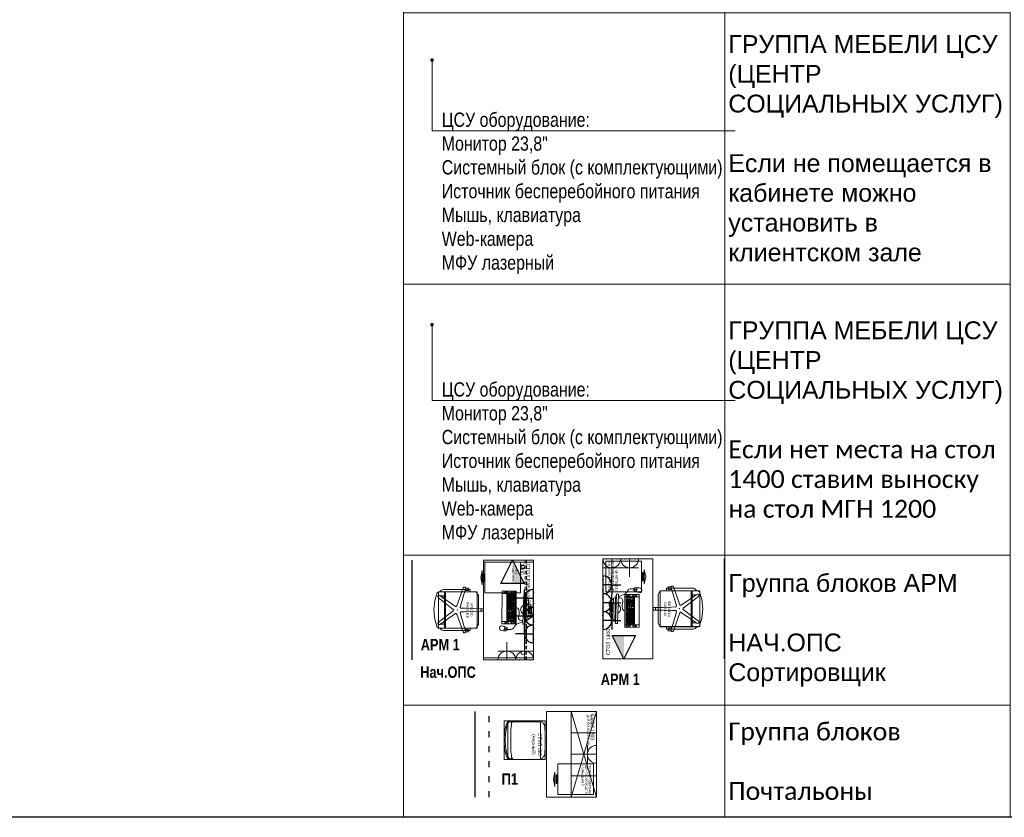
# Model space of a CAD drawing. Header units: millimetres. Extents: x -57449114 to 30620931, y -92609 to 84364.
# Tile 15 of 256: x -79879 to -66089, y -55394 to -44223. Entities that reach past the tile are written whole.
import ezdxf
from ezdxf import colors
from ezdxf.entities.mleader import LeaderData, LeaderLine
from ezdxf.enums import TextEntityAlignment as Align
from ezdxf.math import Vec2, Vec3

# ---------------------------------------------------------------- set-up
doc = ezdxf.new("R2010")
doc.units = ezdxf.units.MM
doc.linetypes.add('( Hidden )', pattern=[0.375, 0.25, -0.125])
doc.linetypes.add('ACAD_ISO03W100', pattern=[30, 12, -18])
doc.layers.get('0').update_dxf_attribs({"lineweight": 0})
doc.layers.get('Defpoints').update_dxf_attribs({"color": 30})
for name, color, linetype in [('-SBugo-ОС-Извещатели', 6, 'Continuous'), ('-АТ-Позиция', 30, 'Continuous'), ('-АТ-Примечания', 30, 'Continuous'), ('СВЯЗЬ', 7, 'Continuous'), ('ЭОМ', 7, 'Continuous')]:
    doc.layers.add(name, color=color, linetype=linetype)
for name, color, linetype, lineweight in [('06_АР_Мебель', 4, 'Continuous', 9), ('17_АР_Текст', 235, 'Continuous', 0), ('СКС', 5, 'Continuous', 25)]:
    doc.layers.add(name, color=color, linetype=linetype, lineweight=lineweight)
doc.layers.add('1. ПОДЛОЖКА', color=7, linetype='Continuous', lineweight=0, true_color=0x9b9292)
doc.styles.add('_ТЕКСТОВЫЙ', font='arial.ttf', dxfattribs={"width": 0.8})
doc.styles.add('HVAC_AEP', font='arial.ttf')
doc.styles.add('SB', font='mipgost.shx')
doc.styles.get("Standard").update_dxf_attribs({"font": 'arial.ttf'})

# ---------------------------------------------------------------- blocks, each defined once
blk = doc.blocks.new('*T194')
at = {"color": 0, "linetype": 'ByBlock', "lineweight": -2, "transparency": 16777216}
for p, q in [((0, 0), (8500, 0)), ((0, 0), (0, -27939)), ((8500, 0), (8500, -27939)), ((0, -470), (8500, -470)), ((4500, -470), (4500, -27939)), ((0, -4970), (8500, -4970)), ((0, -9470), (8500, -9470)), ((0, -13270), (8500, -13270)), ((0, -16670), (8500, -16670)), ((0, -20470), (8500, -20470)), ((0, -24270), (8500, -24270)), ((0, -26370), (8500, -26370)), ((0, -27939), (8500, -27939))]:
    blk.add_line(p, q, dxfattribs=at)
at = {"color": 0, "lineweight": 15, "transparency": 16777216, "style": 'HVAC_AEP'}
for s, insert, char_height, width, attachment_point in [('{\\H0.83333x;\\C256;Готовые блоки (Барьеры, АРМ, Почтальоны)}', (4250, -235), 300, 8497, 5), ('{\\fCalibri|b0|i0|c204|p34;\\C256;Группа блоков 1200\\P\\PПо невозможности разместить стандартный барьер для приёма посылок, применить откидную столешницу для МГН}', (4550, -2720), 250, 3900, 4), ('{\\fCalibri|b0|i0|c204|p34;\\C256;Группа блоков 1400\\P\\PПо невозможности разместить стандартный барьер для приёма посылок, применить откидную столешницу для МГН}', (4550, -7220), 250, 3900, 4), ('{\\fCalibri|b0|i0|c204|p34;\\C256;Группа блоков \\P\\PПочта банк 1400}', (4550, -11370), 250, 3900, 4), ('{\\fCalibri|b0|i0|c204|p34;\\C256;Группа блоков \\P\\PПочта банк 1200}', (4550, -14970), 250, 3900, 4), ('{\\C256;ГРУППА МЕБЕЛИ ЦСУ (ЦЕНТР СОЦИАЛЬНЫХ УСЛУГ)\\P\\PЕсли не помещается в кабинете можно установить в клиентском зале }', (4550, -18570), 250, 3900, 4), ('{\\C256;ГРУППА МЕБЕЛИ ЦСУ (ЦЕНТР СОЦИАЛЬНЫХ УСЛУГ)\\P\\P\\fCalibri|b0|i0|c204|p34;Если нет места на стол 1400 ставим выноску на стол МГН 1200}', (4550, -22370), 250, 3900, 4), ('Группа блоков АРМ\\P^JНАЧ.ОПС^JСортировщик', (4550, -25320), 250, 3900, 4), ('{\\fCalibri|b0|i0|c204|p34;\\C256;Группа блоков \\P\\PПочтальоны}', (4550, -27155), 250, 3900, 4)]:
    blk.add_mtext(s, dxfattribs=dict(at, insert=insert, char_height=char_height, width=width, attachment_point=attachment_point))
blk = doc.blocks.new('_Dot')
at = {"color": 0, "linetype": 'ByBlock', "lineweight": -2}
blk.add_line((-0.5, 0), (-1, 0), dxfattribs=at)
at = {"color": 0, "linetype": 'ByBlock', "const_width": 0.5}
blk.add_lwpolyline([(-0.25, 0, 1), (0.25, 0, 1)], format="xyb", close=True, dxfattribs=at)
blk = doc.blocks.new('Кресло рабочее')
at = {"layer": '06_АР_Мебель'}
for p, q in [((18, 0), (-18, 0)), ((-18, 0), (-18, -52)), ((18, -46), (18, 0)), ((-201, -72), (-253, -101)), ((-253, -101), (-253, -623)), ((201, -72), (-201, -72)), ((-24, -257), (-20, -137)), ((-17, -48), (-20, -137)), ((-18, -52), (-17, -48)), ((20, -137), (18, -48)), ((20, -137), (24, -257)), ((253, -101), (201, -72)), ((253, -630), (253, -101)), ((-287, -211), (-307, -211)), ((-307, -211), (-307, -251)), ((-297, -251), (-272, -259)), ((-41, -327), (-297, -251)), ((-253, -188), (-287, -188)), ((-287, -188), (-287, -564)), ((-272, -211), (-287, -211)), ((-272, -259), (-272, -211)), ((-253, -614), (-253, -188)), ((-24, -257), (-25, -316)), ((26, -316), (24, -257)), ((297, -251), (41, -327)), ((287, -188), (253, -188)), ((253, -188), (253, -614)), ((287, -211), (272, -211)), ((272, -211), (272, -259)), ((272, -259), (297, -251)), ((287, -564), (287, -188)), ((307, -211), (287, -211)), ((307, -251), (307, -211)), ((-308, -285), (-308, -285)), ((-308, -285), (-56, -375)), ((-50, -393), (-201, -614)), ((201, -614), (51, -393)), ((57, -375), (308, -285)), ((253, -534), (-253, -534)), ((-253, -548), (253, -548)), ((-198, -608), (-158, -551)), ((-158, -551), (-198, -551)), ((-198, -551), (-198, -608)), ((-173, -634), (-9, -423)), ((10, -423), (173, -634)), ((197, -551), (159, -551)), ((159, -551), (197, -607)), ((197, -607), (197, -551)), ((-287, -564), (-277, -589)), ((-277, -589), (-253, -614)), ((-253, -623), (-253, -630)), ((-253, -630), (-240, -648)), ((-240, -648), (-133, -684)), ((-133, -684), (0, -698)), ((0, -698), (133, -684)), ((133, -684), (240, -648)), ((240, -648), (253, -630)), ((253, -614), (277, -589)), ((277, -589), (287, -564))]:
    blk.add_line(p, q, dxfattribs=at)
blk.add_circle((0, -367), 1, dxfattribs=at)
for centre, radius, start, end in [((0, -49), 17.6, 7.6113, 178.3319), ((0, -49), 17.6, 1.6681, 178.3319), ((-302, -268), 17.6, 73.65, 250.3318), ((-302, -268), 17.6, 73.6499, 106.1566), ((302, -268), 17.6, 73.8435, 106.3319), ((302, -268), 17.6, 289.6681, 106.3319), ((-60, -386), 11.9, 325.6681, 70.3101), ((-37, -315), 11.9, 253.6499, 358.3319), ((37, -315), 11.9, 181.6681, 286.3319), ((61, -386), 11.9, 109.6681, 214.3319), ((0, -430), 11.9, 37.6681, 142.3319), ((-187, -624), 17.6, 145.6681, 322.3319), ((187, -624), 17.6, 217.6681, 34.3319)]:
    blk.add_arc(centre, radius, start, end, dxfattribs=at)
blk.add_point((0, -367), dxfattribs=at)
at = {"flags": 1}
for tag, p in [('КОД_ОБОРУДОВАНИЯ', (56, 12)), ('ДОП_ИНФОРМАЦИЯ', (56, -40)), ('ДОГОВОР', (291, -100))]:
    blk.add_attdef(tag, p, '', height=25, dxfattribs=at)
at = {"layer": '06_АР_Мебель', "insert": (0, -197), "char_height": 33, "attachment_point": 5}
blk.add_mtext_dynamic_manual_height_columns('{\\C7;КРЕСЛО РАБОЧЕЕ}', width=250, gutter_width=12.5, heights=[0], dxfattribs=at)
blk = doc.blocks.new('Компьютер')
at = {"layer": '06_АР_Мебель', "lineweight": 0}
for p, q in [((-171, 168), (-181, 138)), ((119, 168), (-171, 168)), ((-76, 195), (-51, 198)), ((-76, 195), (-76, 185)), ((-76, 185), (-51, 183)), ((-66, 168), (-66, 178)), ((-66, 178), (14, 178)), ((14, 168), (-66, 168)), ((-51, 198), (-1, 198)), ((-1, 183), (-51, 183)), ((-46, 183), (-46, 198)), ((-36, 178), (-41, 183)), ((-16, 178), (-11, 183)), ((-6, 198), (-6, 183)), ((24, 195), (-1, 198)), ((24, 185), (-1, 183)), ((14, 178), (14, 168)), ((24, 195), (24, 185)), ((119, 168), (128, 138)), ((-282, -8), (178, 8)), ((-181, 138), (-231, 128)), ((-231, 98), (-231, 128)), ((-231, 128), (179, 128)), ((-231, 98), (179, 98)), ((-181, 138), (128, 138)), ((128, 138), (179, 128)), ((145, 7), (152, -193)), ((178, 8), (185, -192)), ((179, 128), (179, 98)), ((-274, -208), (-282, -8)), ((-248, -7), (-241, -207)), ((-243, -141), (149, -127)), ((-238, -22), (135, -8)), ((-234, -131), (-238, -22)), ((139, -117), (-234, -131)), ((-222, -47), (-222, -36)), ((-207, -36), (-222, -36)), ((-207, -47), (-222, -47)), ((-221, -52), (-206, -52)), ((-221, -67), (-221, -52)), ((-206, -67), (-221, -67)), ((-221, -68), (-197, -67)), ((-220, -83), (-221, -68)), ((-197, -82), (-220, -83)), ((-220, -84), (-205, -84)), ((-220, -99), (-220, -84)), ((-205, -99), (-220, -99)), ((-220, -100), (-196, -99)), ((-219, -115), (-220, -100)), ((-196, -114), (-219, -115)), ((-207, -36), (-207, -47)), ((-206, -52), (-206, -67)), ((-205, -52), (-190, -51)), ((-205, -67), (-205, -52)), ((-190, -66), (-205, -67)), ((-205, -84), (-205, -99)), ((-204, -84), (-189, -83)), ((-204, -99), (-204, -84)), ((-189, -98), (-204, -99)), ((-201, -46), (-201, -35)), ((-186, -35), (-201, -35)), ((-186, -46), (-201, -46)), ((-197, -67), (-197, -82)), ((-196, -67), (-181, -67)), ((-196, -82), (-196, -67)), ((-181, -82), (-196, -82)), ((-196, -99), (-196, -114)), ((-195, -99), (-180, -99)), ((-195, -114), (-195, -99)), ((-180, -114), (-195, -114)), ((-190, -51), (-190, -66)), ((-189, -51), (-174, -50)), ((-189, -66), (-189, -51)), ((-174, -65), (-189, -66)), ((-189, -83), (-189, -98)), ((-188, -83), (-173, -82)), ((-188, -98), (-188, -83)), ((-173, -97), (-188, -98)), ((-186, -35), (-186, -46)), ((-170, -34), (-185, -35)), ((-185, -46), (-185, -35)), ((-170, -45), (-185, -46)), ((-181, -67), (-181, -82)), ((-180, -67), (-165, -66)), ((-180, -82), (-180, -67)), ((-165, -81), (-180, -82)), ((-180, -99), (-180, -114)), ((-179, -99), (-164, -98)), ((-179, -114), (-179, -99)), ((-164, -113), (-179, -114)), ((-174, -50), (-174, -65)), ((-173, -50), (-158, -50)), ((-173, -65), (-173, -50)), ((-158, -65), (-173, -65)), ((-173, -82), (-173, -97)), ((-172, -82), (-157, -82)), ((-172, -97), (-172, -82)), ((-157, -97), (-172, -97)), ((-170, -34), (-170, -45)), ((-169, -45), (-169, -34)), ((-154, -34), (-169, -34)), ((-154, -45), (-169, -45)), ((-165, -66), (-165, -81)), ((-164, -66), (-149, -66)), ((-164, -81), (-164, -66)), ((-149, -81), (-164, -81)), ((-164, -98), (-164, -113)), ((-163, -98), (-68, -95)), ((-163, -113), (-163, -98)), ((-68, -110), (-163, -113)), ((-158, -50), (-158, -65)), ((-157, -50), (-142, -49)), ((-157, -65), (-157, -50)), ((-142, -64), (-157, -65)), ((-157, -82), (-157, -97)), ((-156, -82), (-141, -81)), ((-156, -97), (-156, -82)), ((-141, -96), (-156, -97)), ((-154, -34), (-154, -45)), ((-138, -33), (-153, -34)), ((-153, -45), (-153, -34)), ((-138, -44), (-153, -45)), ((-149, -66), (-149, -81)), ((-148, -66), (-133, -65)), ((-148, -81), (-148, -66)), ((-133, -80), (-148, -81)), ((-142, -49), (-142, -64)), ((-141, -49), (-126, -49)), ((-141, -64), (-141, -49)), ((-126, -64), (-141, -64)), ((-141, -81), (-141, -96)), ((-140, -81), (-125, -81)), ((-140, -96), (-140, -81)), ((-125, -96), (-140, -96)), ((-138, -33), (-138, -44)), ((-133, -65), (-133, -80)), ((-132, -65), (-117, -64)), ((-132, -80), (-132, -65)), ((-117, -79), (-132, -80)), ((-126, -49), (-126, -64)), ((-125, -49), (-110, -48)), ((-125, -64), (-125, -49)), ((-110, -63), (-125, -64)), ((-125, -81), (-125, -96)), ((-109, -32), (-124, -33)), ((-123, -44), (-124, -33)), ((-124, -81), (-109, -80)), ((-124, -96), (-124, -81)), ((-109, -95), (-124, -96)), ((-108, -43), (-123, -44)), ((-117, -64), (-117, -79)), ((-116, -64), (-101, -64)), ((-116, -79), (-116, -64)), ((-101, -79), (-116, -79)), ((-110, -48), (-110, -63)), ((-109, -32), (-108, -43)), ((-109, -48), (-95, -48)), ((-109, -63), (-109, -48)), ((-94, -63), (-109, -63)), ((-109, -80), (-109, -95)), ((-107, -43), (-108, -32)), ((-93, -32), (-108, -32)), ((-108, -80), (-93, -80)), ((-108, -95), (-108, -80)), ((-93, -95), (-108, -95)), ((-92, -43), (-107, -43)), ((-101, -64), (-101, -79)), ((-100, -64), (-85, -63)), ((-100, -79), (-100, -64)), ((-85, -78), (-100, -79)), ((-95, -48), (-94, -63)), ((-94, -48), (-79, -47)), ((-93, -63), (-94, -48)), ((-93, -32), (-92, -43)), ((-78, -62), (-93, -63)), ((-93, -80), (-93, -95)), ((-77, -31), (-92, -32)), ((-91, -43), (-92, -32)), ((-92, -80), (-77, -79)), ((-92, -95), (-92, -80)), ((-77, -94), (-92, -95)), ((-76, -42), (-91, -43)), ((-85, -63), (-85, -78)), ((-84, -63), (-69, -63)), ((-84, -78), (-84, -63)), ((-69, -78), (-84, -78)), ((-79, -47), (-78, -62)), ((-78, -47), (-63, -46)), ((-77, -62), (-78, -47)), ((-77, -31), (-76, -42)), ((-62, -61), (-77, -62)), ((-77, -79), (-77, -94)), ((-61, -30), (-76, -31)), ((-75, -42), (-76, -31)), ((-76, -79), (-61, -78)), ((-76, -94), (-76, -79)), ((-61, -93), (-76, -94)), ((-60, -41), (-75, -42)), ((-69, -63), (-69, -78)), ((-68, -63), (-53, -62)), ((-68, -78), (-68, -63)), ((-53, -77), (-68, -78)), ((-68, -95), (-68, -110)), ((-67, -95), (-52, -94)), ((-67, -110), (-67, -95)), ((-52, -109), (-67, -110)), ((-63, -46), (-62, -61)), ((-62, -46), (-47, -46)), ((-61, -61), (-62, -46)), ((-61, -30), (-60, -41)), ((-46, -61), (-61, -61)), ((-61, -78), (-61, -93)), ((-60, -78), (-45, -78)), ((-60, -93), (-60, -78)), ((-45, -93), (-60, -93)), ((-53, -62), (-53, -77)), ((-52, -62), (-37, -62)), ((-52, -77), (-52, -62)), ((-37, -77), (-52, -77)), ((-52, -94), (-52, -109)), ((-51, -94), (-36, -94)), ((-51, -109), (-51, -94)), ((-36, -109), (-51, -109)), ((-47, -46), (-46, -61)), ((-31, -29), (-46, -30)), ((-46, -41), (-46, -30)), ((-31, -40), (-46, -41)), ((-46, -46), (-31, -45)), ((-45, -61), (-46, -46)), ((-30, -60), (-45, -61)), ((-45, -78), (-45, -93)), ((-44, -78), (-29, -77)), ((-44, -93), (-44, -78)), ((-29, -92), (-44, -93)), ((-37, -62), (-37, -77)), ((-36, -62), (-21, -61)), ((-36, -77), (-36, -62)), ((-21, -76), (-36, -77)), ((-36, -94), (-36, -109)), ((-35, -94), (-12, -93)), ((-35, -109), (-35, -94)), ((-11, -108), (-35, -109)), ((-31, -29), (-31, -40)), ((-31, -45), (-30, -60)), ((-30, -40), (-30, -29)), ((-15, -29), (-30, -29)), ((-15, -40), (-30, -40)), ((-30, -45), (-15, -45)), ((-29, -60), (-30, -45)), ((-14, -60), (-29, -60)), ((-29, -77), (-29, -92)), ((-28, -77), (-13, -77)), ((-28, -92), (-28, -77)), ((-13, -92), (-28, -92)), ((-21, -61), (-21, -76)), ((-20, -61), (-5, -60)), ((-20, -76), (-20, -61)), ((-5, -75), (-20, -76)), ((-15, -29), (-15, -40)), ((-15, -45), (-14, -60)), ((1, -28), (-14, -29)), ((-14, -40), (-14, -29)), ((1, -39), (-14, -40)), ((-14, -45), (17, -44)), ((-13, -60), (-14, -45)), ((18, -59), (-13, -60)), ((-13, -77), (-13, -92)), ((-12, -77), (-4, -76)), ((-12, -92), (-12, -77)), ((19, -91), (-12, -92)), ((-12, -93), (-11, -108)), ((-5, -60), (-5, -75)), ((-4, -76), (-4, -60)), ((-4, -60), (18, -60)), ((1, -28), (1, -39)), ((2, -39), (2, -28)), ((17, -28), (2, -28)), ((17, -39), (2, -39)), ((8, -92), (23, -91)), ((9, -107), (8, -92)), ((24, -106), (9, -107)), ((17, -28), (17, -39)), ((17, -44), (18, -59)), ((18, -60), (19, -91)), ((22, -38), (22, -27)), ((37, -27), (22, -27)), ((37, -38), (22, -38)), ((22, -39), (37, -39)), ((23, -54), (22, -39)), ((38, -54), (23, -54)), ((23, -55), (38, -55)), ((23, -70), (23, -55)), ((38, -70), (23, -70)), ((23, -91), (24, -106)), ((24, -75), (39, -75)), ((24, -90), (24, -75)), ((39, -90), (24, -90)), ((24, -91), (39, -91)), ((25, -106), (24, -91)), ((40, -106), (25, -106)), ((37, -27), (37, -38)), ((37, -39), (38, -54)), ((53, -26), (38, -27)), ((38, -38), (38, -27)), ((53, -37), (38, -38)), ((38, -39), (53, -38)), ((39, -54), (38, -39)), ((38, -55), (38, -70)), ((54, -53), (39, -54)), ((39, -55), (54, -54)), ((39, -70), (39, -55)), ((54, -69), (39, -70)), ((39, -75), (39, -90)), ((39, -91), (40, -106)), ((40, -91), (55, -90)), ((41, -106), (40, -91)), ((56, -105), (41, -106)), ((53, -26), (53, -37)), ((53, -38), (54, -53)), ((54, -54), (54, -69)), ((55, -90), (56, -105)), ((58, -26), (73, -26)), ((58, -41), (58, -26)), ((73, -41), (58, -41)), ((58, -42), (73, -42)), ((59, -57), (58, -42)), ((74, -57), (59, -57)), ((59, -58), (74, -58)), ((59, -73), (59, -58)), ((74, -73), (59, -73)), ((60, -74), (75, -74)), ((60, -89), (60, -74)), ((75, -89), (60, -89)), ((60, -90), (91, -89)), ((61, -105), (60, -90)), ((92, -104), (61, -105)), ((73, -26), (73, -41)), ((73, -42), (74, -57)), ((74, -26), (89, -25)), ((74, -41), (74, -26)), ((89, -40), (74, -41)), ((74, -42), (89, -41)), ((75, -57), (74, -42)), ((74, -58), (74, -73)), ((90, -56), (75, -57)), ((75, -58), (90, -57)), ((75, -73), (75, -58)), ((90, -72), (75, -73)), ((75, -74), (75, -89)), ((76, -74), (91, -73)), ((76, -89), (76, -74)), ((91, -88), (76, -89)), ((89, -25), (89, -40)), ((89, -41), (90, -56)), ((90, -25), (105, -25)), ((90, -40), (90, -25)), ((105, -40), (90, -40)), ((90, -41), (105, -41)), ((91, -56), (90, -41)), ((90, -57), (90, -72)), ((106, -56), (91, -56)), ((91, -57), (106, -57)), ((91, -72), (91, -57)), ((106, -72), (91, -72)), ((91, -73), (91, -88)), ((91, -89), (92, -104)), ((92, -73), (106, -73)), ((92, -88), (92, -73)), ((107, -88), (92, -88)), ((92, -89), (107, -89)), ((93, -104), (92, -89)), ((108, -104), (93, -104)), ((105, -25), (105, -40)), ((105, -41), (106, -56)), ((106, -25), (121, -24)), ((106, -40), (106, -25)), ((121, -39), (106, -40)), ((106, -41), (121, -40)), ((107, -71), (106, -41)), ((106, -57), (106, -72)), ((106, -73), (107, -88)), ((122, -71), (107, -71)), ((107, -72), (122, -72)), ((109, -103), (107, -72)), ((107, -89), (108, -104)), ((124, -103), (109, -103)), ((121, -24), (121, -39)), ((121, -40), (122, -71)), ((122, -72), (124, -103)), ((135, -8), (139, -117)), ((161, -133), (162, -148)), ((172, -147), (171, -132)), ((251, -131), (249, -145)), ((259, -116), (257, -127)), ((258, -147), (261, -133)), ((185, -192), (-274, -208)), ((-265, -148), (-264, -163)), ((-254, -163), (-255, -148)), ((-233, -141), (-243, -141)), ((253, -151), (251, -157))]:
    blk.add_line(p, q, dxfattribs=at)
for centre, radius in [((0, 0), 0.1), ((-264, -28), 5), ((-263, -53), 5), ((-262, -78), 5), ((-261, -123), 5), ((162, -13), 5), ((163, -38), 5), ((164, -62), 5), ((166, -108), 5)]:
    blk.add_circle(centre, radius, dxfattribs=at)
for centre, start, end in [((166, -133), 2.0267, 182.0267), ((256, -132), 349.4053, 169.4053), ((-260, -148), 2.0267, 182.0267), ((-259, -163), 182.0267, 2.0267), ((167, -148), 182.0267, 2.0267), ((253, -146), 169.4053, 349.4053)]:
    blk.add_arc(centre, 5, start, end, dxfattribs=at)
for points, knots in [([(-26, 213), (-50, 213), (-74, 212), (-103, 202), (-106, 188), (-107, 176), (-107, 168)], [0, 0, 0, 0, 69.399914, 76.624177, 84.122224, 109.95105, 109.95105, 109.95105, 109.95105]), ([(114, 168), (92, 208), (57, 242), (7, 215), (-26, 213)], [301.145323, 301.145323, 301.145323, 301.145323, 415.407088, 437.556664, 437.556664, 437.556664, 437.556664]), ([(-26, 213), (-3, 213), (21, 212), (50, 202), (53, 188), (54, 176), (54, 168)], [0, 0, 0, 0, 69.399914, 76.624177, 84.122224, 109.95105, 109.95105, 109.95105, 109.95105]), ([(-86, 98), (-74, 81), (-55, 64), (-31, 62), (-27, 62)], [183.033033, 183.033033, 183.033033, 183.033033, 239.928901, 253.488029, 253.488029, 253.488029, 253.488029]), ([(-52, 0), (-53, 32), (18, 55), (84, 32), (116, 42), (129, 63), (130, 98)], [0, 0, 0, 0, 111.099215, 156.303039, 180.580053, 211.421886, 211.421886, 211.421886, 211.421886]), ([(33, 98), (21, 81), (2, 64), (-22, 62), (-27, 62)], [183.033033, 183.033033, 183.033033, 183.033033, 239.928901, 253.488029, 253.488029, 253.488029, 253.488029]), ([(259, -116), (259, -116), (273, -32), (173, -10), (169, 49), (144, 94), (143, 98)], [0, 0, 0, 0, 49.29571, 130.063652, 232.751106, 241.185472, 241.185472, 241.185472, 241.185472]), ([(251, -157), (246, -156), (235, -154), (228, -147), (225, -144)], [0, 0, 0, 0, 17.989581, 30.266668, 30.266668, 30.266668, 30.266668]), ([(251, -157), (257, -158), (268, -160), (277, -157), (281, -155)], [0, 0, 0, 0, 17.989581, 30.266668, 30.266668, 30.266668, 30.266668])]:
    blk.add_open_spline(points, degree=3, knots=knots, dxfattribs=at)
blk.add_open_spline([(112, 168), (96, 197), (60, 221), (-26, 213)], degree=3, dxfattribs=at)
for points, start_tangent in [([(239, -225), (216, -212), (216, -177), (228, -135), (239, -117), (248, -115), (259, -116)], (-0.982952, 0.18386)), ([(239, -225), (265, -221), (278, -189), (281, -145), (277, -124), (270, -119), (259, -116)], (0.982952, -0.18386))]:
    blk.add_spline(points, degree=3, dxfattribs=dict(at, start_tangent=start_tangent))
blk = doc.blocks.new('Стол 1400')
at = {"layer": '06_АР_Мебель'}
for p, q in [((0, -700), (0, 0)), ((0, 0), (1400, 0)), ((1400, 0), (1400, -700)), ((1400, -700), (0, -700))]:
    blk.add_line(p, q, dxfattribs=at)
at = {"flags": 1}
for tag, p in [('ДОП_ИНФОРМАЦИЯ', (16, 118)), ('КОД_ОБОРУДОВАНИЯ', (16, 170)), ('ДОГОВОР', (16, 45))]:
    blk.add_attdef(tag, p, '', height=25, dxfattribs=at)
at = {"layer": '06_АР_Мебель', "insert": (50, -50), "char_height": 50, "attachment_point": 1}
blk.add_mtext_dynamic_manual_height_columns('{\\C7;СТОЛ 1400}', width=678.51, gutter_width=12.5, heights=[0], dxfattribs=at)
blk = doc.blocks.new('Тумба подкатная для производственных помещений')
at = {"layer": '06_АР_Мебель'}
for points in [[(430, 500), (0, 500), (0, 0), (430, 0)], [(275, -15), (155, -15), (155, -25), (275, -25)]]:
    blk.add_lwpolyline(points, close=True, dxfattribs=at)
blk.add_lwpolyline([(115, -40), (315, -40), (215, -60), (115, -40)], dxfattribs=at)
at = {"flags": 1}
for tag, p in [('ДОП_ИНФОРМАЦИЯ', (8, 571)), ('КОД_ОБОРУДОВАНИЯ', (8, 623)), ('ДОГОВОР', (8, 511))]:
    blk.add_attdef(tag, p, '', height=25, dxfattribs=at)
at = {"layer": '06_АР_Мебель', "insert": (19, 464), "char_height": 30, "attachment_point": 1}
blk.add_mtext_dynamic_manual_height_columns('{\\C7;ТУМБА ПОДКАТНАЯ ДЛЯ ПРОИЗВОДСТВ. ПОМЕЩЕНИЙ}', width=485.38, gutter_width=12.5, heights=[0], dxfattribs=at)
blk = doc.blocks.new('A$C21545FF3')
at = {"layer": 'ЭОМ', "color": 0, "linetype": 'Continuous', "lineweight": -2}
for p, q in [((-125, 125), (-125, 250)), ((-125, 125), (-250, 125)), ((-250, 0), (0, 0)), ((-125, 125), (0, 125)), ((-125, 125), (-125, 0))]:
    blk.add_line(p, q, dxfattribs=at)
blk.add_arc((-125, 0), 125, 0, 180, dxfattribs=at)
for p in [(-200, 0), (-50, 0)]:
    blk.add_point(p, dxfattribs=at)
blk = doc.blocks.new('A$C723C25D3')
at = {"layer": 'ЭОМ', "color": 240, "linetype": 'Continuous', "lineweight": 30, "true_color": 0xed1f24}
for p, q in [((-125, 125), (-125, 250)), ((-125, 125), (-250, 125)), ((-250, 0), (0, 0)), ((-125, 125), (0, 125)), ((-125, 125), (-125, 0))]:
    blk.add_line(p, q, dxfattribs=at)
blk.add_arc((-125, 0), 125, 0, 180, dxfattribs=at)
for p in [(-200, 0), (-50, 0)]:
    blk.add_point(p, dxfattribs=at)
blk = doc.blocks.new('*U281')
at = {"layer": '-SBugo-ОС-Извещатели', "true_color": 0x2618e7}
h = blk.add_hatch(color=182, dxfattribs=at)
h.dxf.hatch_style = 1
h.paths.add_polyline_path([(-2, 0), (-2, -2), (2, 0)])
at = {"color": 182, "linetype": 'ByBlock', "lineweight": -2, "true_color": 0x2618e7}
blk.add_line((-2, 2), (-2, -2), dxfattribs=at)
at = {"layer": 'СВЯЗЬ', "color": 182, "lineweight": 25, "true_color": 0x2618e7}
for p, q in [((-2, -2), (-2, 2)), ((-2, 2), (2, 0)), ((2, 0), (-2, -2))]:
    blk.add_line(p, q, dxfattribs=at)
at = {"layer": '-АТ-Позиция', "ltscale": 100, "style": 'SB'}
for tag, p in [('ШЛЕЙФ', (2.5, 0.47)), ('ШЛЕЙФ_2', (2.5, -3.2))]:
    blk.add_attdef(tag, text='', height=2.2, dxfattribs=at).set_placement(p, align=Align.BOTTOM_LEFT)
at = {"layer": '-АТ-Примечания', "ltscale": 100, "style": 'SB'}
for tag, p in [('НАИМЕНОВАНИЕ', (-2, 1.5)), ('МАРКА', (-2, 1))]:
    blk.add_attdef(tag, p, '', height=0.25, dxfattribs=at)
at = {"layer": '-АТ-Примечания', "ltscale": 100, "style": 'SB', "flags": 1}
for tag, p in [('ПРИМ-1', (-2, 0.5)), ('ПРИМ-2', (-2, 0)), ('ПРИМ-3', (-2, -0.5)), ('ПРИМ-4', (-2, -1)), ('ПРИМ-5', (-2, -1.5))]:
    blk.add_attdef(tag, p, '', height=0.25, dxfattribs=at)
blk = doc.blocks.new('*U242')
at = {"layer": '1. ПОДЛОЖКА'}
for points in [[(0, 0), (1400, 0), (1400, -700), (0, -700)], [(953, -804), (454, -804), (454, -1356), (953, -1356)]]:
    blk.add_lwpolyline(points, close=True, dxfattribs=at)
at = {"layer": 'Defpoints', "color": 251}
blk.add_line((1400, -1700), (0, -1700), dxfattribs=at)
for name, p in [('Стол 1400', (0, 0)), ('Тумба подкатная для производственных помещений', (936, -540)), ('Кресло рабочее', (700, -703))]:
    blk.add_blockref(name, p)
at = {"layer": '06_АР_Мебель', "rotation": 357.9733182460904}
blk.add_blockref('Компьютер', (722, -311), dxfattribs=at)
at = {"layer": 'СКС', "lineweight": 15, "xscale": 82, "yscale": 82, "zscale": 82, "rotation": 180}
blk.add_blockref('*U281', (164, -294), dxfattribs=at)
at = {"layer": 'ЭОМ', "lineweight": 15}
for name, p, rotation in [('A$C723C25D3', (411, 0), 180), ('A$C723C25D3', (661, 0), 180), ('A$C723C25D3', (911, 0), 180), ('A$C21545FF3', (1400, 1), 90), ('A$C21545FF3', (1400, -249), 90)]:
    blk.add_blockref(name, p, dxfattribs=dict(at, rotation=rotation))
blk = doc.blocks.new('Тумба подкатная LIGHT')
at = {"layer": '06_АР_Мебель', "linetype": 'Continuous'}
for p, q in [((0, 0), (0, 500)), ((0, 500), (430, 500)), ((430, 500), (430, 0)), ((430, 0), (0, 0)), ((115, -40), (315, -40)), ((115, -40), (215, -60)), ((155, -15), (275, -15)), ((155, -25), (155, -15)), ((275, -25), (155, -25)), ((215, -60), (315, -40)), ((275, -25), (275, -15))]:
    blk.add_line(p, q, dxfattribs=at)
at = {"flags": 1}
for tag, p in [('ДОП_ИНФОРМАЦИЯ', (57, 532)), ('КОД_ОБОРУДОВАНИЯ', (57, 584)), ('ДОГОВОР', (489, 423))]:
    blk.add_attdef(tag, p, '', height=25, dxfattribs=at)
at = {"layer": '06_АР_Мебель', "linetype": 'Continuous', "insert": (50, 450), "char_height": 25, "attachment_point": 1}
blk.add_mtext_dynamic_manual_height_columns('{\\C7;ТУМБА\\PПОДКАТНАЯ}', width=263.39, gutter_width=12.5, heights=[0], dxfattribs=at)
blk = doc.blocks.new('Стол рабочий 1400')
at = {"layer": '06_АР_Мебель'}
for p, q in [((0, -700), (0, 0)), ((0, 0), (1400, 0)), ((32, -700), (32, 0)), ((1368, 0), (1368, -700)), ((1400, 0), (1400, -700)), ((1400, -700), (0, -700))]:
    blk.add_line(p, q, dxfattribs=at)
at = {"layer": '06_АР_Мебель', "linetype": '( Hidden )', "ltscale": 200}
for p, q in [((0, -100), (1400, -100)), ((0, -116), (1400, -116))]:
    blk.add_line(p, q, dxfattribs=at)
at = {"layer": '06_АР_Мебель'}
for centre in [(100, -150), (1300, -150)]:
    blk.add_circle(centre, 25, dxfattribs=at)
at = {"flags": 1}
for tag, p in [('ДОП_ИНФОРМАЦИЯ', (996, 30)), ('КОД_ОБОРУДОВАНИЯ', (996, 82)), ('ДОГОВОР', (851, -43))]:
    blk.add_attdef(tag, p, '', height=25, dxfattribs=at)
at = {"layer": '06_АР_Мебель', "insert": (50, -50), "char_height": 50, "attachment_point": 1}
blk.add_mtext_dynamic_manual_height_columns('{\\C7;СТОЛ РАБОЧИЙ\\P1400}', width=753.45, gutter_width=12.5, heights=[0], dxfattribs=at)
blk = doc.blocks.new('*U241')
at = {"layer": '1. ПОДЛОЖКА'}
for points in [[(0, 0), (1400, 0), (1400, -700), (0, -700)], [(953, -787), (447, -787), (447, -1330), (953, -1330)]]:
    blk.add_lwpolyline(points, close=True, dxfattribs=at)
at = {"layer": 'Defpoints', "color": 251}
blk.add_line((1400, -1700), (0, -1700), dxfattribs=at)
for name, p in [('Стол рабочий 1400', (0, 0)), ('Кресло рабочее', (700, -700))]:
    blk.add_blockref(name, p)
at = {"color": 7, "linetype": 'Continuous'}
blk.add_blockref('Тумба подкатная LIGHT', (32, -680), dxfattribs=at)
at = {"layer": '06_АР_Мебель', "rotation": 357.9733182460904}
blk.add_blockref('Компьютер', (717, -243), dxfattribs=at)
at = {"layer": 'СКС', "lineweight": 15, "xscale": 82, "yscale": 82, "zscale": 82, "rotation": 180}
blk.add_blockref('*U281', (164, -294), dxfattribs=at)
at = {"layer": 'ЭОМ', "lineweight": 15}
for name, p, rotation in [('A$C723C25D3', (411, 0), 180), ('A$C723C25D3', (661, 0), 180), ('A$C723C25D3', (911, 0), 180), ('A$C21545FF3', (1400, 1), 90), ('A$C21545FF3', (1400, -249), 90)]:
    blk.add_blockref(name, p, dxfattribs=dict(at, rotation=rotation))
blk = doc.blocks.new('Стул')
at = {"layer": '06_АР_Мебель'}
for p, q in [((-272, 458), (-272, 188)), ((272, 458), (272, 188)), ((-260, 75), (-256, 102)), ((-258, 51), (-260, 75)), ((260, 75), (256, 102)), ((258, 51), (260, 75))]:
    blk.add_line(p, q, dxfattribs=at)
for points, knots in [([(-272, 458), (-272, 472), (-272, 489), (-272, 507), (-270, 520), (-249, 536), (-217, 566), (-134, 573), (-45, 572), (0, 572)], [8.626658, 8.626658, 8.626658, 8.626658, 52.521027, 59.234811, 64.047752, 90.891923, 131.116467, 194.375748, 330.080561, 330.080561, 330.080561, 330.080561]), ([(272, 458), (272, 472), (272, 489), (272, 507), (270, 520), (249, 536), (217, 566), (134, 573), (45, 572), (0, 572)], [8.626658, 8.626658, 8.626658, 8.626658, 52.521027, 59.234811, 64.047752, 90.891923, 131.116467, 194.375748, 330.080561, 330.080561, 330.080561, 330.080561]), ([(-272, 188), (-272, 173), (-272, 156), (-272, 138), (-270, 125), (-257, 115), (-246, 106), (-243, 103)], [8.626658, 8.626658, 8.626658, 8.626658, 52.521027, 59.234811, 64.047752, 90.891923, 104.088874, 104.088874, 104.088874, 104.088874]), ([(272, 188), (272, 173), (272, 156), (272, 138), (270, 125), (257, 115), (246, 106), (243, 103)], [8.626658, 8.626658, 8.626658, 8.626658, 52.521027, 59.234811, 64.047752, 90.891923, 104.088874, 104.088874, 104.088874, 104.088874]), ([(-260, 75), (-254, 63), (-173, 20), (-68, 14), (0, 15), (0, 15), (0, 15), (0, 15), (0, 15), (0, 15), (0, 15)], [260.49779, 260.49779, 260.49779, 260.49779, 300.495976, 508.274753, 508.274753, 508.274753, 508.27557, 508.27557, 508.27557, 508.603601, 508.603601, 508.603601, 508.603601]), ([(-258, 51), (-258, 50), (-257, 49), (-254, 47), (-252, 46), (-247, 43), (-245, 42), (-240, 40), (-239, 39), (-236, 38), (-235, 37), (-231, 36), (-229, 34), (-221, 31), (-216, 29), (-200, 23), (-190, 20), (-160, 12), (-140, 8), (-77, 3), (-58, 1), (-26, 0), (-13, 0), (0, 0), (0, 0), (0, 0), (0, 0), (0, 0), (0, 0), (0, 0)], [277.161154, 277.161154, 277.161154, 277.161154, 279.234061, 279.234061, 285.775653, 285.775653, 292.317245, 292.317245, 297.582633, 297.582633, 300.513609, 300.513609, 308.017478, 308.017478, 323.025215, 323.025215, 353.040689, 353.040689, 411.428043, 411.428043, 469.815397, 469.815397, 508.274753, 508.274753, 508.274753, 508.275601, 508.275601, 508.275601, 508.478317, 508.478317, 508.478317, 508.478317]), ([(0, 91), (-32, 92), (-98, 93), (-182, 94), (-246, 105), (-256, 102)], [0, 0, 0, 0, 90.957455, 191.98862, 225.938775, 225.938775, 225.938775, 225.938775]), ([(0, 91), (32, 92), (122, 93), (182, 94), (246, 105), (256, 102)], [0, 0, 0, 0, 90.957455, 191.98862, 225.938775, 225.938775, 225.938775, 225.938775]), ([(260, 75), (254, 63), (173, 20), (68, 14), (0, 15), (0, 15), (0, 15), (0, 15), (0, 15), (0, 15), (0, 15)], [260.49779, 260.49779, 260.49779, 260.49779, 300.495976, 508.274753, 508.274753, 508.274753, 508.27557, 508.27557, 508.27557, 508.603601, 508.603601, 508.603601, 508.603601]), ([(258, 51), (258, 50), (257, 49), (254, 47), (252, 46), (247, 43), (245, 42), (240, 40), (239, 39), (236, 38), (235, 37), (231, 36), (229, 34), (221, 31), (216, 29), (200, 23), (190, 20), (160, 12), (140, 8), (101, 3), (58, 1), (26, 0), (13, 0), (0, 0), (0, 0), (0, 0), (0, 0), (0, 0), (0, 0), (0, 0)], [277.161154, 277.161154, 277.161154, 277.161154, 279.234061, 279.234061, 285.775653, 285.775653, 292.317245, 292.317245, 297.582633, 297.582633, 300.513609, 300.513609, 308.017478, 308.017478, 323.025215, 323.025215, 353.040689, 353.040689, 411.428043, 411.428043, 469.815397, 469.815397, 508.274753, 508.274753, 508.274753, 508.275601, 508.275601, 508.275601, 508.478317, 508.478317, 508.478317, 508.478317])]:
    blk.add_open_spline(points, degree=3, knots=knots, dxfattribs=at)
at = {"layer": '1. ПОДЛОЖКА'}
blk.add_lwpolyline([(273, 572), (-272, 572), (-273, 0), (272, 0)], close=True, dxfattribs=at)
at = {"flags": 1}
for tag, p in [('КОД_ОБОРУДОВАНИЯ', (13, 667)), ('ДОП_ИНФОРМАЦИЯ', (13, 615)), ('ДОГОВОР', (260, 569))]:
    blk.add_attdef(tag, p, '', height=25, dxfattribs=at)
at = {"layer": '06_АР_Мебель', "insert": (60, 448), "char_height": 50, "attachment_point": 5}
blk.add_mtext_dynamic_manual_height_columns('{\\C7;СТУЛ ISO\\P(черный)}', width=541.82, gutter_width=12.5, heights=[0], dxfattribs=at)
blk = doc.blocks.new('Стол 1200')
at = {"layer": '06_АР_Мебель'}
for p, q in [((0, -700), (0, 0)), ((0, 0), (1200, 0)), ((1200, 0), (1200, -700)), ((1200, -700), (0, -700))]:
    blk.add_line(p, q, dxfattribs=at)
at = {"flags": 1}
for tag, p in [('КОД_ОБОРУДОВАНИЯ', (28, 151)), ('ДОГОВОР', (26, 45)), ('ДОП_ИНФОРМАЦИЯ', (28, 99))]:
    blk.add_attdef(tag, p, '', height=25, dxfattribs=at)
at = {"layer": '06_АР_Мебель', "insert": (33, -30), "char_height": 50, "attachment_point": 1}
blk.add_mtext_dynamic_manual_height_columns('{\\C7;СТОЛ 1200}', width=500, gutter_width=12.5, heights=[0], dxfattribs=at)
blk = doc.blocks.new('Клеть для почтальонов')
at = {"layer": '06_АР_Мебель', "linetype": 'Continuous'}
for p, q in [((0, -354), (0, 0)), ((0, 0), (1200, 0)), ((1200, 0), (0, -354)), ((0, 0), (1200, -354)), ((0, 0), (0, -50)), ((300, 0), (300, -181)), ((600, 0), (600, -354)), ((900, 0), (900, -354)), ((1200, -354), (1200, 0)), ((300, -181), (300, -354)), ((0, -354), (1200, -354))]:
    blk.add_line(p, q, dxfattribs=at)
at = {"flags": 1}
for tag, p in [('КОД_ОБОРУДОВАНИЯ', (2, 155)), ('ДОГОВОР', (-2, 49)), ('ДОП_ИНФОРМАЦИЯ', (2, 103))]:
    blk.add_attdef(tag, p, '', height=25, dxfattribs=at)
at = {"layer": '06_АР_Мебель', "linetype": 'Continuous', "insert": (50, -50), "char_height": 30, "attachment_point": 1}
blk.add_mtext_dynamic_manual_height_columns('{\\C7;КЛЕТЬ \\PДЛЯ ПОЧТАЛЬОНОВ}', width=477.04, gutter_width=12.5, heights=[0], dxfattribs=at)
blk = doc.blocks.new('*U240')
at = {"layer": '1. ПОДЛОЖКА'}
for points in [[(0, 0), (1200, 0), (1200, -700), (0, -700)], [(673, -782), (143, -782), (143, -1241), (673, -1241)]]:
    blk.add_lwpolyline(points, close=True, dxfattribs=at)
at = {"layer": 'Defpoints', "color": 251, "linetype": 'ACAD_ISO03W100', "ltscale": 7}
blk.add_line((1200, -1500), (0, -1500), dxfattribs=at)
at = {"layer": 'Defpoints', "color": 251}
blk.add_line((1200, -1700), (0, -1700), dxfattribs=at)
for name, p in [('Стол 1200', (0, 0)), ('Тумба подкатная для производственных помещений', (734, -540)), ('Стул', (402, -1291))]:
    blk.add_blockref(name, p)
at = {"color": 7, "linetype": 'Continuous'}
blk.add_blockref('Клеть для почтальонов', (0, 0), dxfattribs=at)
at = {"layer": 'ЭОМ', "lineweight": 15, "rotation": 180}
blk.add_blockref('A$C21545FF3', (475, 0), dxfattribs=at)

msp = doc.modelspace()

# ---------------------------------------------------------------- linework, layer by layer
at = {"layer": 'Defpoints'}
msp.add_lwpolyline([(39622.9, -55394.4), (-153407.1, -55394.4)], dxfattribs=at)

# ---------------------------------------------------------------- block references
msp.add_blockref('*T194', (-74504.5, -27455.1))
at = {"rotation": 270}
msp.add_blockref('*U241', (-72682.8, -51790.7), dxfattribs=at)
at = {"lineweight": 35}
for name, p, rotation in [('*U242', (-71710.8, -53174.4), 90), ('*U240', (-71802, -53912.1), 270)]:
    msp.add_blockref(name, p, dxfattribs=dict(at, rotation=rotation))

# ---------------------------------------------------------------- texts
at = {"layer": '17_АР_Текст', "lineweight": 18, "char_height": 160, "attachment_point": 1, "style": '_ТЕКСТОВЫЙ'}
for s, width, heights, insert in [('{\\fArial|b1|i0|c204|p34;АРМ 1}', 944.006, [377.1], (-74262.2, -52895.8)), ('{\\fArial|b1|i0|c204|p34;Нач.ОПС}', 1496.999, [553.7], (-74269, -53281)), ('{\\fArial|b1|i0|c204|p34;АРМ 1}', 944.006, [377.1], (-71740.5, -53380.8))]:
    msp.add_mtext_dynamic_manual_height_columns(s, width=width, gutter_width=175000, heights=heights, dxfattribs=dict(at, insert=insert))
at = {"layer": '17_АР_Текст', "insert": (-73129.2, -54778.1), "char_height": 160, "attachment_point": 1, "style": '_ТЕКСТОВЫЙ'}
msp.add_mtext_dynamic_manual_height_columns('{\\fArial|b1|i0|c204|p34;П1}', width=567.426, gutter_width=175000, heights=[504.5], dxfattribs=at)

# ---------------------------------------------------------------- leaders
at = {"layer": '17_АР_Текст', "lineweight": 18}
ml = msp.add_multileader_mtext('Standard', dxfattribs=at)
ml.set_content('ЦСУ оборудование:\\PМонитор 23,8"\\PСистемный блок (с комплектующими)\\PИсточник бесперебойного питания\\PМышь, клавиатура\\PWeb-камера\\PМФУ лазерный', color=256, style='_ТЕКСТОВЫЙ')
ml.set_leader_properties(lineweight=0)
ml.set_arrow_properties(name='DOT')
ml.build(insert=Vec2(0, 0))
ml.multileader.update_dxf_attribs({"text_left_attachment_type": 6, "text_right_attachment_type": 6, "dogleg_length": 0.36, "arrow_head_size": 50, "scale": 100})
ctx = ml.context
ctx.base_point, ctx.scale, ctx.char_height, ctx.arrow_head_size, ctx.landing_gap_size, ctx.plane_origin = Vec3(-74068.3, -45779.6), 100, 200, 50, 100, Vec3(-68828.3, -40627.4)
ctx.left_attachment, ctx.right_attachment, ctx.attachment_type = 6, 6, 2
notes = []
notes.append((ctx, [(1, (1, 1, 0), (-74104.3, -45779.6), (1, 0), 36, [(0, [(-74104.3, -44789.7)], 0, [])])]))
ctx.mtext.insert, ctx.mtext.width, ctx.mtext.defined_height, ctx.mtext.flow_direction = Vec3(-73968.3, -45524.1), 5220.324, 815.5, 5
ml = msp.add_multileader_mtext('Standard', dxfattribs=at)
ml.set_content('ЦСУ оборудование:\\PМонитор 23,8"\\PСистемный блок (с комплектующими)\\PИсточник бесперебойного питания\\PМышь, клавиатура\\PWeb-камера\\PМФУ лазерный', color=256, style='_ТЕКСТОВЫЙ')
ml.set_leader_properties(lineweight=0)
ml.set_arrow_properties(name='DOT')
ml.build(insert=Vec2(0, 0))
ml.multileader.update_dxf_attribs({"text_left_attachment_type": 6, "text_right_attachment_type": 6, "dogleg_length": 0.36, "arrow_head_size": 50, "scale": 100})
ctx = ml.context
ctx.base_point, ctx.scale, ctx.char_height, ctx.arrow_head_size, ctx.landing_gap_size, ctx.plane_origin = Vec3(-74068.3, -49557), 100, 200, 50, 100, Vec3(-68828.3, -44334.1)
ctx.left_attachment, ctx.right_attachment, ctx.attachment_type = 6, 6, 2
notes.append((ctx, [(1, (1, 1, 0), (-74104.3, -49557), (1, 0), 36, [(0, [(-74104.3, -48496.4)], 0, [])])]))
ctx.mtext.insert, ctx.mtext.width, ctx.mtext.defined_height, ctx.mtext.flow_direction = Vec3(-73968.3, -49301.5), 5220.324, 815.5, 5
for ctx, leaders in notes:
    for number, flags, end, landing, length, lines in leaders:
        leader = LeaderData()
        leader.index, (leader.has_last_leader_line, leader.has_dogleg_vector, leader.attachment_direction) = number, flags
        leader.last_leader_point, leader.dogleg_vector, leader.dogleg_length = Vec3(end), Vec3(landing), length
        for number, points, colour, breaks in lines:
            line = LeaderLine()
            line.index, line.vertices, line.color, line.breaks = number, Vec3.list(points), colors.encode_raw_color(colour), breaks
            leader.lines.append(line)
        ctx.leaders.append(leader)

doc.saveas('drawing.dxf')
